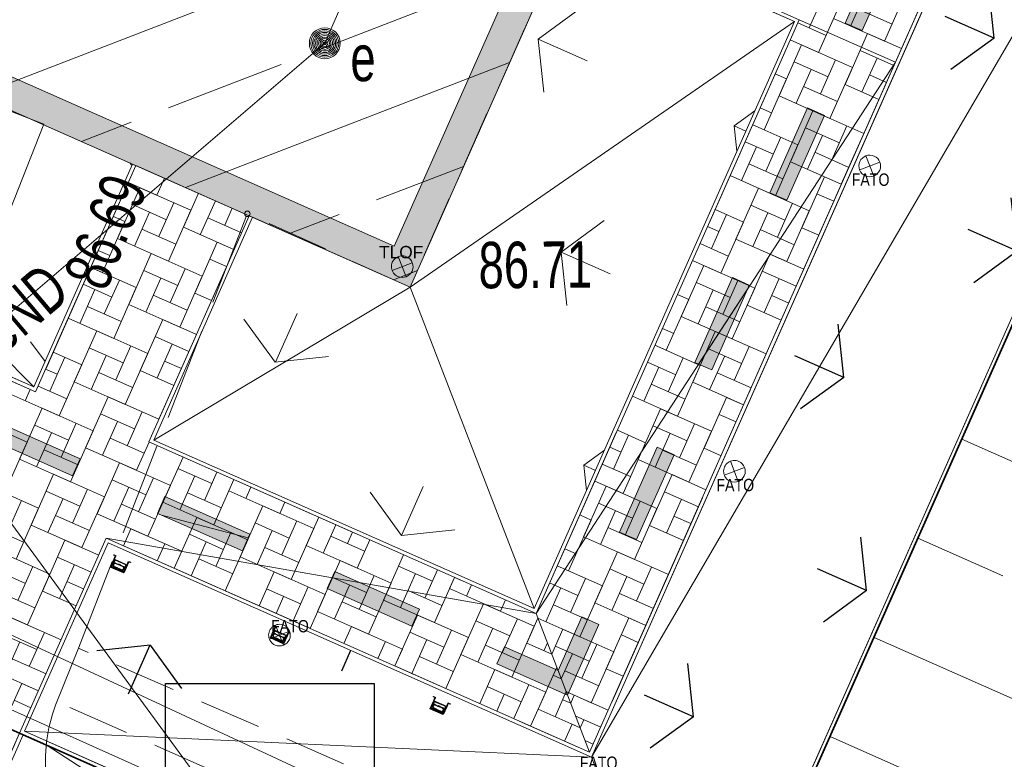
# Model space of a CAD drawing. Header units: metres. Extents: x -1013 to 1491576, y -5789570 to 1032.
# Tile 22 of 62: x 1 to 17, y -15 to -3. Entities that reach past the tile are written whole.
import ezdxf
from ezdxf.xclip import XClip

# ---------------------------------------------------------------- set-up
doc = ezdxf.new("R2010")
doc.units = ezdxf.units.M
doc.header["$MEASUREMENT"] = 0
doc.header["$XCLIPFRAME"] = 0
for name, pattern in [('2_KTCR02', [1.5, 1, -0.5]), ('2_KTJZ01', [2, 1.5, -0.5]), ('Kropki i Kreski', [7.2, 3.6, -1.8, 0, -1.8]), ('Przerywana', [4.8, 2.4, -2.4])]:
    doc.linetypes.add(name, pattern=pattern)
doc.layers.add('130-Z Teren', color=7, linetype='Continuous')
doc.layers.add('700-L Mapa 1_1000 dwg', color=7, linetype='Continuous')
for name, color, linetype, lineweight in [('130-Z Teren1', 7, 'Continuous', 13), ('130-Z Teren114', 113, 'Continuous', 25), ('130-Z Teren21', 37, 'Continuous', 5), ('130-Z Teren252', 70, 'Continuous', 13), ('130-Z Teren69', 41, 'Continuous', 13), ('130-Z Teren93', 254, 'Continuous', 13), ('130-Z Teren94', 9, 'Continuous', 13), ('310-W Oświetlenie1', 7, 'Continuous', 13), ('310-W Oświetlenie85', 1, 'Continuous', 25), ('450-K Belki21', 37, 'Continuous', 5), ('450-K Belki69', 41, 'Continuous', 13), ('703-L Płaszczyzny podejścia 2D3', 152, 'Continuous', 30), ('704-L Płaszczyzny podejścia 3D38', 171, 'Continuous', 35), ('708-L Opisy sytuacji 1_1000 do legendy85', 1, 'Continuous', 25), ('720-L Oznakowanie lądowiska1', 7, 'Continuous', 13), ('720-L Oznakowanie lądowiska253', 2, 'Continuous', 13), ('720-L Oznakowanie lądowiska91', 255, 'Continuous', 13), ('720-L Oznakowanie lądowiska94', 9, 'Continuous', 13), ('810-G Ogólne2', 4, 'Continuous', 20), ('ex_02_DXF_MZ_5_Dzialki7', 9, 'Continuous', 18), ('ex_02_DXF_MZ_5_KTCR_D_L_17', 9, 'Continuous', 18), ('ex_02_DXF_MZ_5_KTJZ_L_07', 9, 'Continuous', 18), ('ex_02_DXF_MZ_5_RTPW_T_17', 9, 'Continuous', 18), ('ex_02_DXF_MZ_5_SUPE_D_L_31', 9, 'Continuous', 18), ('ex_02_DXF_MZ_5_SUPE_E_T_31', 9, 'Continuous', 18), ('ex_02_DXF_MZ_5_SUPW_D_L_05', 9, 'Continuous', 18), ('ex_02_DXF_MZ_5_SUUE_D_T_97', 9, 'Continuous', 18), ('ex_02_DXF_MZ_5_SUUE_E_T_87', 9, 'Continuous', 18)]:
    doc.layers.add(name, color=color, linetype=linetype, lineweight=lineweight)
doc.styles.add('STYL_AUTOMATYCZNY_1', font='arial.ttf', dxfattribs={"width": 0.7})
doc.styles.add('STYL_AUTOMATYCZNY_2', font='arial.ttf')
doc.styles.add('STYL_AUTOMATYCZNY_3', font='ARIALN.TTF')
pattern_1 = [(66.1, (-0.167, -6.29), (-5.4856, 2.4308), [0.866, -2.5981]), (66.1, (3.277, -5.922), (-5.4856, 2.4308), [0.866, -2.5981]), (6.1, (-0.167, -6.29), (-0.6377, 5.966), [0.866, -2.5981]), (6.1, (1.236, -3.123), (-0.6377, 5.966), [0.866, -2.5981]), (126.1, (-0.167, -6.29), (4.848, 3.5352), [0.866, -2.5981]), (126.1, (1.236, -3.123), (4.848, 3.5352), [0.866, -2.5981])]

# ---------------------------------------------------------------- blocks, each defined once
blk = doc.blocks.new('Rysunek_1_5', base_point=(-7447251.91, -5789835.327))
at = {"layer": 'ex_02_DXF_MZ_5_Dzialki7', "color": 9, "linetype": 'Continuous', "lineweight": 18}
blk.add_line((-4.54, -3.697), (35.51, -58.297), dxfattribs=at)
at = {"layer": 'ex_02_DXF_MZ_5_KTCR_D_L_17', "color": 9, "linetype": '2_KTCR02', "lineweight": 18}
for p, q in [((13.604, 6.274), (7.5, -7.5)), ((1.58, -4.867), (1.07, -4.665)), ((7.5, -7.5), (4.87, -6.317)), ((16.047, -19.404), (2.14, -13.337)), ((2.002, -14.297), (16.657, -20.79))]:
    blk.add_line(p, q, dxfattribs=at)
at = {"layer": 'ex_02_DXF_MZ_5_KTJZ_L_07', "color": 9, "linetype": '2_KTJZ01', "lineweight": 18}
for p, q in [((1.58, -4.867), (-1.15, -11.837)), ((2.14, -13.337), (4.87, -6.317)), ((1.77, -14.257), (2.14, -13.337)), ((1.72, -14.407), (1.77, -14.257))]:
    blk.add_line(p, q, dxfattribs=at)
blk.add_arc((4.259, -15.181), 2.654, 163.0487, 239.4523, dxfattribs=at)
at = {"layer": 'ex_02_DXF_MZ_5_RTPW_T_17', "color": 9, "linetype": 'Continuous', "lineweight": 18}
blk.add_circle((4.87, -6.317), 0.045, dxfattribs=at)
at = {"layer": 'ex_02_DXF_MZ_5_SUPE_D_L_31', "color": 9, "linetype": 'Continuous', "lineweight": 18}
for p, q in [((9.695, 4.667), (6.122, -3.559)), ((6.122, -3.559), (-4.256, -12.453)), ((3.315, -15.35), (-2.865, -12.573))]:
    blk.add_line(p, q, dxfattribs=at)
at = {"layer": 'ex_02_DXF_MZ_5_SUPW_D_L_05', "color": 9, "linetype": 'Continuous', "lineweight": 18}
for p, q in [((1.45, -13.313), (-14.544, -5.755)), ((15.788, -19.973), (1.45, -13.313))]:
    blk.add_line(p, q, dxfattribs=at)
at = {"layer": 'ex_02_DXF_MZ_5_SUUE_D_T_97', "color": 9, "linetype": 'Continuous', "lineweight": 18}
for radius in [0.25, 0.225, 0.2, 0.175, 0.15, 0.125, 0.1, 0.075, 0.05, 0.025, 0.00715]:
    blk.add_circle((6.122, -3.559), radius, dxfattribs=at)
at = {"layer": 'ex_02_DXF_MZ_5_RTPW_T_17', "color": 9, "linetype": 'Continuous', "lineweight": 18, "char_height": 0.75, "attachment_point": 7, "style": 'STYL_AUTOMATYCZNY_1'}
for s, insert, rotation in [('\\A1;{\\pql;\\fArial|b0|i0|c238|p0;\\W0.700000;86.69}', (2.593, -7.599), 68.1986), ('\\A1;{\\pql;\\fArial|b0|i0|c238|p0;\\W0.700000;86.71}', (8.61, -7.532), 0.4031)]:
    blk.add_mtext(s, dxfattribs=dict(at, insert=insert, rotation=rotation))
at = {"layer": 'ex_02_DXF_MZ_5_SUPE_E_T_31', "color": 9, "linetype": 'Continuous', "lineweight": 18, "insert": (0.686, -8.309), "char_height": 0.75, "attachment_point": 4, "rotation": 40.2133, "style": 'STYL_AUTOMATYCZNY_1'}
blk.add_mtext('\\A1;{\\pql;\\fArial|b0|i0|c238|p0;\\W0.700000;eND}', dxfattribs=at)
at = {"layer": 'ex_02_DXF_MZ_5_SUUE_E_T_87', "color": 9, "linetype": 'Continuous', "lineweight": 18, "insert": (6.536, -3.801), "char_height": 0.75, "attachment_point": 4, "style": 'STYL_AUTOMATYCZNY_1'}
blk.add_mtext('\\A1;{\\pql;\\fArial|b0|i0|c238|p0;\\W0.700000;e}', dxfattribs=at)
blk = doc.blocks.new('*X5')
at = {"layer": '130-Z Teren93', "color": 254, "linetype": 'Continuous', "lineweight": 13}
for p, q in [((3.409, -6.015), (2.947, -5.811)), ((3.53, -5.741), (3.409, -6.015)), ((3.134, -5.894), (2.77, -6.716)), ((3.134, -5.894), (3.957, -6.258)), ((4.079, -5.984), (3.836, -6.533)), ((3.561, -6.411), (3.013, -6.168)), ((3.683, -6.137), (3.44, -6.685)), ((4.11, -6.654), (4.353, -6.105)), ((2.704, -6.359), (2.891, -6.442)), ((3.044, -6.838), (3.287, -6.289)), ((3.957, -6.258), (3.593, -7.081)), ((4.627, -6.227), (4.506, -6.501)), ((2.891, -6.442), (2.527, -7.265)), ((4.231, -6.38), (4.776, -6.621)), ((3.166, -6.564), (3.714, -6.807)), ((4.654, -6.895), (3.836, -6.533)), ((3.593, -7.081), (2.77, -6.716)), ((4.384, -6.776), (4.02, -7.598)), ((4.384, -6.776), (4.654, -6.895)), ((2.461, -6.908), (2.648, -6.991)), ((3.318, -6.96), (2.954, -7.782)), ((3.318, -6.96), (4.141, -7.324)), ((4.533, -7.17), (4.263, -7.05)), ((2.34, -7.182), (3.075, -7.508)), ((2.527, -7.265), (2.34, -7.182)), ((3.745, -7.477), (3.197, -7.234)), ((3.867, -7.203), (3.624, -7.751)), ((2.679, -7.661), (2.218, -7.456)), ((2.801, -7.387), (2.558, -7.935)), ((3.228, -7.904), (3.471, -7.355)), ((4.141, -7.324), (3.777, -8.147)), ((2.162, -8.088), (2.405, -7.539)), ((3.075, -7.508), (2.711, -8.331)), ((3.35, -7.63), (3.898, -7.873)), ((4.29, -7.718), (4.02, -7.598)), ((3.777, -8.147), (2.954, -7.782)), ((2.284, -7.814), (2.832, -8.057)), ((2.711, -8.331), (1.975, -8.005)), ((3.502, -8.025), (3.138, -8.848)), ((3.502, -8.025), (4.047, -8.267)), ((2.436, -8.209), (2.072, -9.032)), ((2.436, -8.209), (3.259, -8.574)), ((3.925, -8.541), (3.381, -8.3)), ((3.412, -8.97), (3.655, -8.421)), ((1.732, -8.554), (2.193, -8.758)), ((2.863, -8.727), (2.315, -8.484)), ((2.985, -8.452), (2.742, -9.001)), ((3.259, -8.574), (2.895, -9.397)), ((1.919, -8.636), (1.676, -9.185)), ((2.346, -9.154), (2.589, -8.605)), ((3.533, -8.696), (3.804, -8.815)), ((1.797, -8.911), (1.61, -8.828)), ((2.193, -8.758), (1.829, -9.581)), ((2.468, -8.879), (3.016, -9.123)), ((3.682, -9.09), (3.138, -8.848)), ((2.895, -9.397), (2.072, -9.032)), ((1.829, -9.581), (1.006, -9.216)), ((1.28, -9.338), (1.361, -9.155)), ((1.489, -9.102), (1.95, -9.306)), ((2.62, -9.275), (2.256, -10.098)), ((2.62, -9.275), (3.439, -9.638)), ((1.554, -9.459), (1.19, -10.282)), ((1.554, -9.459), (2.377, -9.824)), ((3.169, -9.518), (2.926, -10.067)), ((0.488, -9.643), (1.311, -10.008)), ((2.103, -9.702), (1.86, -10.251)), ((3.047, -9.793), (2.499, -9.55)), ((2.53, -10.22), (2.773, -9.671)), ((1.981, -9.977), (1.433, -9.734)), ((1.464, -10.404), (1.707, -9.855)), ((2.377, -9.824), (2.013, -10.647)), ((1.311, -10.008), (0.947, -10.831)), ((2.651, -9.945), (3.2, -10.188)), ((3.281, -10.006), (3.078, -10.463)), ((1.586, -10.129), (2.134, -10.372)), ((3.078, -10.463), (2.256, -10.098)), ((2.013, -10.647), (1.19, -10.282)), ((2.804, -10.341), (2.44, -11.164)), ((2.804, -10.341), (3.627, -10.706)), ((3.83, -10.249), (3.506, -10.98)), ((4.297, -10.675), (3.749, -10.432)), ((4.378, -10.492), (4.176, -10.949)), ((1.738, -10.525), (1.374, -11.348)), ((1.738, -10.525), (2.561, -10.89)), ((3.231, -10.859), (2.683, -10.615)), ((3.353, -10.584), (3.11, -11.133)), ((3.78, -11.102), (4.023, -10.553)), ((4.652, -10.613), (4.328, -11.345)), ((4.652, -10.613), (4.571, -10.796)), ((0.76, -10.748), (1.495, -11.074)), ((2.165, -11.043), (1.617, -10.799)), ((2.287, -10.768), (2.044, -11.317)), ((2.714, -11.286), (2.957, -10.737)), ((3.627, -10.706), (3.262, -11.529)), ((5.394, -11.161), (4.571, -10.796)), ((4.846, -10.918), (4.927, -10.735)), ((1.221, -10.952), (0.978, -11.501)), ((1.648, -11.47), (1.891, -10.921)), ((2.561, -10.89), (2.197, -11.713)), ((4.328, -11.345), (3.506, -10.98)), ((3.901, -10.827), (4.45, -11.07)), ((5.475, -10.978), (5.394, -11.161)), ((1.495, -11.074), (1.131, -11.897)), ((2.835, -11.011), (3.384, -11.254)), ((5.12, -11.039), (4.755, -11.862)), ((5.12, -11.039), (5.943, -11.404)), ((1.769, -11.195), (2.318, -11.438)), ((3.262, -11.529), (2.44, -11.164)), ((4.054, -11.223), (3.689, -12.046)), ((4.054, -11.223), (4.877, -11.588)), ((5.669, -11.282), (5.425, -11.831)), ((6.024, -11.221), (5.821, -11.678)), ((0.704, -11.379), (1.252, -11.622)), ((2.197, -11.713), (1.374, -11.348)), ((2.988, -11.407), (2.867, -11.681)), ((2.988, -11.407), (3.811, -11.772)), ((5.547, -11.557), (4.998, -11.314)), ((5.03, -11.984), (5.273, -11.435)), ((5.943, -11.404), (5.578, -12.227)), ((6.096, -11.8), (6.298, -11.343)), ((1.922, -11.591), (1.558, -12.414)), ((1.922, -11.591), (2.467, -11.832)), ((4.481, -11.741), (3.933, -11.497)), ((4.603, -11.466), (4.36, -12.015)), ((4.877, -11.588), (4.512, -12.411)), ((6.217, -11.525), (6.766, -11.768)), ((6.572, -11.464), (6.491, -11.647)), ((6.847, -11.586), (6.644, -12.043)), ((0.856, -11.775), (1.679, -12.14)), ((3.537, -11.65), (3.415, -11.924)), ((3.811, -11.772), (3.689, -12.046)), ((3.964, -12.168), (4.207, -11.619)), ((5.151, -11.709), (5.7, -11.952)), ((6.644, -12.043), (5.821, -11.678)), ((2.345, -12.107), (1.801, -11.865)), ((4.085, -11.893), (4.634, -12.136)), ((5.578, -12.227), (4.755, -11.862)), ((6.37, -11.921), (6.005, -12.744)), ((6.37, -11.921), (7.193, -12.286)), ((7.395, -11.829), (7.071, -12.56)), ((1.283, -12.292), (0.735, -12.049)), ((1.405, -12.018), (1.162, -12.567)), ((1.832, -12.535), (2.075, -11.987)), ((4.512, -12.411), (3.689, -12.046)), ((7.863, -12.255), (7.314, -12.012)), ((7.944, -12.072), (7.741, -12.529)), ((1.679, -12.14), (1.315, -12.962)), ((5.304, -12.105), (5.061, -12.654)), ((5.304, -12.105), (6.127, -12.47)), ((6.797, -12.439), (6.248, -12.195)), ((6.918, -12.164), (6.675, -12.713)), ((7.345, -12.682), (7.588, -12.133)), ((8.218, -12.193), (7.894, -12.925)), ((8.218, -12.193), (8.137, -12.376)), ((1.953, -12.261), (2.224, -12.381)), ((5.731, -12.623), (5.182, -12.379)), ((5.852, -12.348), (5.609, -12.897)), ((6.279, -12.866), (6.523, -12.317)), ((7.193, -12.286), (6.828, -13.109)), ((7.467, -12.407), (8.015, -12.65)), ((8.96, -12.741), (8.137, -12.376)), ((8.411, -12.498), (8.492, -12.315)), ((0.888, -12.445), (1.436, -12.688)), ((2.102, -12.655), (1.558, -12.414)), ((5.335, -12.775), (5.457, -12.501)), ((6.127, -12.47), (5.884, -13.018)), ((7.894, -12.925), (7.071, -12.56)), ((9.041, -12.558), (8.96, -12.741)), ((1.315, -12.962), (0.492, -12.598)), ((6.401, -12.591), (6.95, -12.834)), ((8.686, -12.619), (8.321, -13.442)), ((8.686, -12.619), (9.508, -12.984)), ((1.04, -12.841), (1.859, -13.204)), ((6.828, -13.109), (6.005, -12.744)), ((7.62, -12.803), (7.255, -13.626)), ((7.62, -12.803), (8.443, -13.168)), ((9.234, -12.862), (8.991, -13.411)), ((9.566, -12.854), (9.387, -13.258)), ((6.554, -12.987), (6.432, -13.261)), ((6.554, -12.987), (7.377, -13.352)), ((8.168, -13.046), (7.925, -13.595)), ((9.113, -13.137), (8.564, -12.894)), ((8.595, -13.564), (8.838, -13.015)), ((9.508, -12.984), (9.144, -13.807)), ((1.467, -13.358), (0.919, -13.115)), ((1.589, -13.084), (1.346, -13.633)), ((8.047, -13.321), (7.498, -13.077)), ((7.529, -13.748), (7.772, -13.199)), ((8.443, -13.168), (8.078, -13.991)), ((0.95, -13.785), (1.193, -13.237)), ((7.102, -13.23), (6.981, -13.504)), ((7.377, -13.352), (7.255, -13.626)), ((8.717, -13.289), (9.265, -13.532)), ((9.791, -13.437), (9.387, -13.258)), ((9.661, -13.38), (9.719, -13.25)), ((1.071, -13.511), (1.616, -13.752)), ((7.651, -13.473), (8.199, -13.716)), ((9.144, -13.807), (8.321, -13.442)), ((1.494, -14.027), (0.676, -13.664)), ((8.078, -13.991), (7.255, -13.626)), ((8.87, -13.685), (8.626, -14.234)), ((8.87, -13.685), (9.692, -14.05)), ((9.871, -13.646), (9.571, -14.324)), ((9.944, -13.833), (9.814, -13.775)), ((1.224, -13.907), (0.92, -14.593)), ((1.224, -13.907), (1.494, -14.027)), ((9.297, -14.203), (8.748, -13.959)), ((9.418, -13.928), (9.175, -14.477)), ((8.901, -14.355), (9.022, -14.081)), ((9.692, -14.05), (9.449, -14.598)), ((9.845, -14.446), (10.024, -14.041)), ((1.373, -14.301), (1.103, -14.181)), ((9.967, -14.171), (10.097, -14.229)), ((10.249, -14.625), (9.571, -14.324)), ((10.119, -14.567), (9.998, -14.841)), ((10.119, -14.567), (10.249, -14.625))]:
    blk.add_line(p, q, dxfattribs=at)
blk = doc.blocks.new('*X7')
at = {"layer": '130-Z Teren93', "color": 254, "linetype": 'Continuous', "lineweight": 13}
for p, q in [((15.533, -2.701), (15.168, -3.524)), ((13.95, -3.312), (14.193, -2.763)), ((14.863, -2.732), (14.62, -3.281)), ((14.467, -2.885), (14.103, -3.708)), ((15.29, -3.249), (14.741, -3.006)), ((15.168, -3.524), (14.346, -3.159)), ((14.224, -3.433), (13.767, -3.231)), ((14.53, -4.225), (14.894, -3.402)), ((15.443, -3.645), (14.894, -3.402)), ((13.464, -4.409), (13.828, -3.586)), ((14.103, -3.708), (13.645, -3.505)), ((14.651, -3.951), (13.828, -3.586)), ((14.773, -3.676), (15.321, -3.919)), ((15.047, -3.798), (14.804, -4.346)), ((13.707, -3.86), (14.255, -4.103)), ((14.134, -4.378), (14.377, -3.829)), ((14.651, -3.951), (14.286, -4.773)), ((13.585, -4.135), (13.221, -4.957)), ((13.585, -4.135), (13.402, -4.054)), ((13.981, -3.982), (13.738, -4.53)), ((15.2, -4.194), (14.925, -4.072)), ((14.408, -4.499), (13.859, -4.256)), ((15.078, -4.468), (14.53, -4.225)), ((14.286, -4.773), (13.464, -4.409)), ((13.342, -4.683), (13.159, -4.602)), ((13.648, -5.475), (14.012, -4.652)), ((14.835, -5.017), (14.012, -4.652)), ((13.769, -5.201), (13.038, -4.876)), ((13.221, -4.957), (13.038, -4.876)), ((13.891, -4.926), (14.439, -5.169)), ((14.318, -5.444), (14.561, -4.895)), ((13.252, -5.628), (13.495, -5.079)), ((14.165, -5.048), (13.922, -5.596)), ((14.835, -5.017), (14.47, -5.839)), ((13.099, -5.232), (12.856, -5.78)), ((12.916, -5.151), (13.373, -5.353)), ((13.769, -5.201), (13.404, -6.023)), ((14.592, -5.565), (14.043, -5.322)), ((13.526, -5.749), (12.977, -5.506)), ((14.47, -5.839), (13.648, -5.475)), ((13.404, -6.023), (12.673, -5.699)), ((13.832, -6.541), (14.196, -5.718)), ((14.47, -5.839), (14.196, -5.718)), ((12.766, -6.725), (13.13, -5.902)), ((13.953, -6.266), (13.13, -5.902)), ((14.075, -5.992), (14.349, -6.114)), ((13.009, -6.176), (13.557, -6.419)), ((13.436, -6.693), (13.679, -6.145)), ((12.37, -6.877), (12.613, -6.329)), ((12.887, -6.45), (12.43, -6.248)), ((13.283, -6.298), (13.04, -6.846)), ((13.953, -6.266), (13.588, -7.089)), ((12.308, -6.522), (12.491, -6.603)), ((12.887, -6.45), (12.523, -7.273)), ((13.71, -6.815), (13.161, -6.572)), ((14.106, -6.662), (13.832, -6.541)), ((12.644, -6.999), (12.187, -6.796)), ((13.588, -7.089), (12.766, -6.725)), ((12.95, -7.791), (13.314, -6.968)), ((13.863, -7.211), (13.314, -6.968)), ((11.884, -7.974), (12.248, -7.152)), ((12.523, -7.273), (12.065, -7.071)), ((13.071, -7.516), (12.248, -7.152)), ((13.193, -7.242), (13.741, -7.485)), ((12.127, -7.426), (12.675, -7.669)), ((12.554, -7.943), (12.797, -7.395)), ((13.467, -7.364), (13.224, -7.912)), ((12.005, -7.7), (11.822, -7.619)), ((12.401, -7.547), (12.158, -8.096)), ((13.071, -7.516), (12.706, -8.339)), ((13.62, -7.759), (13.345, -7.638)), ((12.005, -7.7), (11.641, -8.523)), ((13.498, -8.034), (12.95, -7.791)), ((12.828, -8.065), (12.279, -7.822)), ((12.706, -8.339), (11.884, -7.974)), ((11.762, -8.249), (11.579, -8.168)), ((12.068, -9.04), (12.432, -8.218)), ((13.255, -8.582), (12.432, -8.218)), ((12.189, -8.766), (11.458, -8.442)), ((11.641, -8.523), (11.458, -8.442)), ((12.311, -8.492), (12.859, -8.735)), ((12.738, -9.009), (12.981, -8.461)), ((13.255, -8.582), (12.89, -9.405)), ((11.336, -8.716), (11.793, -8.919)), ((11.672, -9.193), (11.915, -8.645)), ((12.585, -8.613), (12.342, -9.162)), ((11.519, -8.797), (11.276, -9.346)), ((12.189, -8.766), (11.824, -9.589)), ((13.012, -9.131), (12.463, -8.888)), ((12.89, -9.405), (12.068, -9.04)), ((11.946, -9.315), (11.397, -9.072)), ((11.824, -9.589), (11.093, -9.265)), ((12.252, -10.106), (12.616, -9.283)), ((12.89, -9.405), (12.616, -9.283)), ((11.186, -10.29), (11.55, -9.467)), ((12.373, -9.832), (11.55, -9.467)), ((12.495, -9.558), (12.769, -9.679)), ((11.307, -10.016), (10.85, -9.813)), ((11.429, -9.742), (11.977, -9.985)), ((11.703, -9.863), (11.46, -10.412)), ((11.856, -10.259), (12.099, -9.711)), ((12.373, -9.832), (12.008, -10.655)), ((10.79, -10.443), (11.033, -9.894)), ((11.307, -10.016), (10.943, -10.839)), ((10.728, -10.088), (10.911, -10.169)), ((12.13, -10.381), (11.581, -10.138)), ((12.526, -10.228), (12.252, -10.106)), ((12.008, -10.655), (11.186, -10.29)), ((11.064, -10.565), (10.607, -10.362)), ((10.943, -10.839), (10.485, -10.636)), ((11.37, -11.356), (11.734, -10.533)), ((12.283, -10.776), (11.734, -10.533)), ((10.304, -11.54), (10.668, -10.717)), ((11.491, -11.082), (10.668, -10.717)), ((11.613, -10.808), (12.161, -11.051)), ((10.974, -11.509), (11.217, -10.96)), ((11.887, -10.929), (11.644, -11.478)), ((10.547, -10.992), (11.095, -11.235)), ((10.821, -11.113), (10.578, -11.662)), ((11.491, -11.082), (11.126, -11.905)), ((10.425, -11.266), (10.061, -12.089)), ((10.425, -11.266), (10.242, -11.185)), ((12.04, -11.325), (11.765, -11.203)), ((11.248, -11.63), (10.699, -11.387)), ((11.918, -11.599), (11.37, -11.356)), ((11.126, -11.905), (10.304, -11.54)), ((10.182, -11.814), (9.999, -11.733)), ((10.488, -12.606), (10.852, -11.783)), ((11.675, -12.148), (10.852, -11.783)), ((10.609, -12.332), (9.878, -12.008)), ((10.061, -12.089), (9.878, -12.008)), ((10.731, -12.057), (11.279, -12.301)), ((11.158, -12.575), (11.401, -12.026)), ((10.092, -12.759), (10.335, -12.21)), ((11.005, -12.179), (10.762, -12.728)), ((11.675, -12.148), (11.31, -12.971)), ((9.939, -12.363), (9.696, -12.911)), ((9.756, -12.282), (10.213, -12.484)), ((10.609, -12.332), (10.244, -13.155)), ((11.432, -12.696), (10.883, -12.453)), ((10.366, -12.88), (9.817, -12.637)), ((11.31, -12.971), (10.488, -12.606)), ((10.244, -13.155), (9.566, -12.854)), ((10.671, -13.672), (11.036, -12.849)), ((11.31, -12.971), (11.036, -12.849)), ((9.791, -13.437), (9.97, -13.033)), ((10.793, -13.398), (9.97, -13.033)), ((10.915, -13.123), (11.189, -13.245)), ((9.849, -13.307), (10.397, -13.55)), ((10.276, -13.825), (10.519, -13.276)), ((10.123, -13.429), (9.944, -13.833)), ((10.793, -13.398), (10.428, -14.22)), ((10.946, -13.793), (10.671, -13.672)), ((10.55, -13.946), (10.001, -13.703)), ((10.428, -14.22), (10.024, -14.041)), ((10.097, -14.229), (10.154, -14.099)), ((10.703, -14.342), (10.154, -14.099)), ((10.177, -14.437), (10.581, -14.616)), ((10.307, -14.495), (10.249, -14.625)), ((10.46, -14.891), (10.33, -14.833))]:
    blk.add_line(p, q, dxfattribs=at)

msp = doc.modelspace()

# ---------------------------------------------------------------- hatches: boundary and pattern name
at = {"layer": '130-Z Teren114', "linetype": 'Continuous', "lineweight": 25}
h = msp.add_hatch(dxfattribs=at)
h.set_pattern_fill('trawa_0001', color=113, style=0, pattern_type=2)
h.set_pattern_definition([(156.1, (16.938, -3.479), (2.4308, 5.4856), [0.866, -2.5981]), (156.1, (16.57, -0.0345), (2.4308, 5.4856), [0.866, -2.5981]), (96.1, (16.938, -3.479), (5.966, 0.6377), [0.866, -2.5981]), (96.1, (13.771, -2.0755), (5.966, 0.6377), [0.866, -2.5981]), (216.1, (16.938, -3.479), (-3.5352, 4.8479), [0.866, -2.5981]), (216.1, (13.771, -2.0755), (-3.5352, 4.8479), [0.866, -2.5981])])
h.paths.add_polyline_path([(10.433, -15.1), (12.128, -19.493), (25.57, 10.841), (21.177, 9.146)])
h = msp.add_hatch(dxfattribs=at)
h.set_pattern_fill('trawa_0001', color=113, style=0, pattern_type=2)
h.set_pattern_definition([(246.1, (-2.193, -10.8614), (-5.4856, 2.4308), [0.866, -2.5981]), (246.1, (-5.6373, -11.2295), (-5.4856, 2.4308), [0.866, -2.5981]), (186.1, (-2.193, -10.8614), (-0.6377, 5.966), [0.866, -2.5981]), (186.1, (-3.596, -14.0284), (-0.6377, 5.966), [0.866, -2.5981]), (306.1, (-2.193, -10.8614), (4.8479, 3.5352), [0.866, -2.5981]), (306.1, (-3.596, -14.0284), (4.8479, 3.5352), [0.866, -2.5981])])
h.paths.add_polyline_path([(2.619, -11.637), (1.27, -14.682), (12.128, -19.493), (10.433, -15.1)])
at = {"layer": '130-Z Teren252', "linetype": 'Continuous', "lineweight": 13}
h = msp.add_hatch(dxfattribs=at)
h.set_pattern_fill('trawa_0001', color=70, style=0, pattern_type=2)
h.set_pattern_definition(pattern_1)
h.paths.add_polyline_path([(-11.412, -3.429), (1.418, -9.114), (3.014, -5.512), (-6.214, -1.423)])
h = msp.add_hatch(dxfattribs=at)
h.set_pattern_fill('trawa_0001', color=70, style=0, pattern_type=2)
h.set_pattern_definition([(336.1, (12.367, -1.4533), (2.4308, 5.4856), [0.866, -2.5981]), (336.1, (12.735, -4.898), (2.4308, 5.4856), [0.866, -2.598]), (276.1, (12.367, -1.4533), (5.966, 0.6377), [0.866, -2.5981]), (276.1, (15.534, -2.857), (5.966, 0.6377), [0.866, -2.5981]), (36.1, (12.367, -1.4533), (-3.5352, 4.848), [0.866, -2.5981]), (36.1, (15.534, -2.857), (-3.5352, 4.848), [0.866, -2.5981])])
h.paths.add_polyline_path([(13.711, -3.208), (10.109, -1.612), (7.5, -7.5), (9.506, -12.698)])
h = msp.add_hatch(dxfattribs=at)
h.set_pattern_fill('trawa_0001', color=70, style=0, pattern_type=2)
h.set_pattern_definition(pattern_1)
h.paths.add_polyline_path([(3.356, -9.973), (9.506, -12.698), (7.5, -7.5), (4.952, -6.371)])
at = {"layer": '130-Z Teren93', "linetype": 'Continuous', "lineweight": 13}
h = msp.add_hatch(dxfattribs=at)
h.set_pattern_fill('Beton_zbrojony_0001', color=254, style=0, pattern_type=2)
h.set_pattern_definition([(21.1, (3.6815, 2.3954), (-0.93603, 2.42567), []), (21.1, (3.2135, 3.6082), (-0.93603, 2.42567), [1.95, -0.65])])
h.paths.add_polyline_path([(-0.137, 12.291), (-3.175, 5.434), (-6.214, -1.423), (7.5, -7.5), (10.538, -0.643), (13.577, 6.214)])
at = {"layer": '720-L Oznakowanie lądowiska253', "linetype": 'Continuous', "lineweight": 13}
msp.add_hatch(color=2, dxfattribs=at).paths.add_polyline_path([(-3.175, 5.434), (-6.214, -1.423), (7.5, -7.5), (10.538, -0.643), (10.081, -0.44), (7.245, -6.84), (-5.554, -1.169), (-2.718, 5.231)])
at = {"layer": '720-L Oznakowanie lądowiska91', "linetype": 'Continuous', "lineweight": 13}
for points in [[(15.414, -1.983), (15.139, -1.861), (14.532, -3.233), (14.806, -3.354)], [(14.198, -4.726), (13.924, -4.604), (13.316, -5.976), (13.591, -6.097)], [(12.983, -7.469), (12.709, -7.347), (12.101, -8.718), (12.164, -8.746), (12.375, -8.84), (12.953, -7.536)], [(2.046, -10.552), (2.167, -10.278), (0.796, -9.67), (0.674, -9.944)], [(11.767, -10.211), (11.493, -10.09), (10.885, -11.461), (11.16, -11.583)], [(4.789, -11.767), (4.882, -11.556), (4.91, -11.493), (3.539, -10.885), (3.417, -11.16), (3.484, -11.19)], [(6.282, -12.101), (6.16, -12.375), (7.531, -12.983), (7.653, -12.709)], [(10.046, -14.097), (10.552, -12.954), (10.278, -12.833), (9.893, -13.701), (9.024, -13.316), (8.903, -13.591)], [(10.046, -14.097), (10.552, -12.954), (10.278, -12.833), (9.893, -13.701), (9.024, -13.316), (8.903, -13.591)]]:
    msp.add_hatch(color=8, dxfattribs=at).paths.add_polyline_path(points)

# ---------------------------------------------------------------- linework, layer by layer
at = {"layer": '130-Z Teren1', "color": 7, "linetype": 'Continuous', "lineweight": 13, "flags": 128}
for points in [[(-0.137, 12.291), (-3.175, 5.434), (-6.214, -1.423), (7.5, -7.5), (10.538, -0.643), (13.577, 6.214)], [(10.433, -15.1), (12.128, -19.493), (25.57, 10.841), (21.177, 9.146)], [(16.155, -2.038), (21.097, 9.116), (18.854, 8.25), (14.601, -1.349), (10.944, 0.271), (10.538, -0.643), (10.133, -1.557), (13.79, -3.178), (9.537, -12.778), (10.402, -15.021), (15.345, -3.867)], [(-11.412, -3.429), (1.418, -9.114), (3.014, -5.512), (-6.214, -1.423)], [(13.711, -3.208), (9.506, -12.698), (7.5, -7.5), (10.109, -1.612)], [(-13.734, -4.325), (-11.491, -3.46), (1.448, -9.194), (3.069, -5.536), (4.897, -6.347), (3.277, -10.004), (9.537, -12.778), (10.402, -15.021), (2.588, -11.558), (1.19, -14.712), (-0.638, -13.902), (0.76, -10.748)], [(3.356, -9.973), (9.506, -12.698), (7.5, -7.5), (4.952, -6.371)], [(2.619, -11.637), (10.433, -15.1), (12.128, -19.493), (1.27, -14.682)], [(-0.638, -13.902), (1.19, -14.712), (0.63, -15.977), (-0.85, -19.317), (-1.793, -21.446), (-3.618, -20.627), (-3.014, -19.265), (-1.534, -15.924)]]:
    msp.add_lwpolyline(points, close=True, dxfattribs=at)
at = {"layer": '130-Z Teren1', "color": 7, "linetype": 'Continuous', "lineweight": 13}
for points in [[(16.419, -9.958), (19.162, -11.174)], [(15.709, -11.561), (17.08, -12.168)], [(14.999, -13.163), (17.741, -14.378)], [(-1.739, -21.47), (-0.785, -19.319), (1.245, -14.737)], [(-1.186, -20.075), (1.19, -14.712)], [(14.289, -14.765), (15.66, -15.373)]]:
    msp.add_lwpolyline(points, dxfattribs=at)
at = {"layer": '130-Z Teren1', "color": 7, "linetype": 'Przerywana', "lineweight": 13}
msp.add_lwpolyline([(11.42, -21.238), (1.62, -14.902)], dxfattribs=at)
at = {"layer": '130-Z Teren21', "color": 37, "linetype": 'Continuous', "lineweight": 5}
for p, q in [((21.097, 9.116), (10.402, -15.021)), ((21.177, 9.146), (10.433, -15.1)), ((13.711, -3.208), (10.109, -1.612)), ((9.537, -12.778), (13.79, -3.178)), ((9.506, -12.698), (13.711, -3.208)), ((1.448, -9.194), (-11.491, -3.46)), ((1.418, -9.114), (-11.412, -3.429)), ((1.418, -9.114), (3.014, -5.512)), ((1.448, -9.194), (3.069, -5.536)), ((3.069, -5.536), (3.014, -5.512)), ((3.277, -10.004), (4.897, -6.347)), ((4.952, -6.371), (4.897, -6.347)), ((3.356, -9.973), (4.952, -6.371)), ((3.277, -10.004), (9.537, -12.778)), ((3.356, -9.973), (9.506, -12.698)), ((1.19, -14.712), (2.588, -11.558)), ((2.588, -11.558), (10.402, -15.021)), ((1.27, -14.682), (2.619, -11.637)), ((2.619, -11.637), (10.433, -15.1))]:
    msp.add_line(p, q, dxfattribs=at)
at = {"layer": '130-Z Teren69', "color": 41, "linetype": 'Kropki i Kreski', "lineweight": 13}
for p, q in [((21.097, 9.116), (10.402, -15.021)), ((13.79, -3.178), (9.537, -12.778)), ((1.448, -9.194), (-11.491, -3.46)), ((3.069, -5.536), (1.448, -9.194)), ((4.897, -6.347), (3.277, -10.004)), ((3.277, -10.004), (9.537, -12.778)), ((2.588, -11.558), (1.19, -14.712)), ((2.588, -11.558), (10.402, -15.021))]:
    msp.add_line(p, q, dxfattribs=at)
at = {"layer": '130-Z Teren94', "color": 9, "linetype": 'Continuous', "lineweight": 13}
for p, q in [((10.433, -15.1), (25.57, 10.841)), ((1.418, -9.114), (-6.214, -1.423)), ((13.79, -3.178), (15.345, -3.867)), ((13.711, -3.208), (7.5, -7.5)), ((9.537, -12.778), (15.345, -3.867)), ((3.356, -9.973), (7.5, -7.5)), ((2.588, -11.558), (9.537, -12.778)), ((1.27, -14.682), (10.433, -15.1))]:
    msp.add_line(p, q, dxfattribs=at)
at = {"layer": '310-W Oświetlenie1', "color": 7, "linetype": 'Continuous', "lineweight": 13}
for p, q in [((14.867, -5.379), (14.993, -5.706)), ((15.093, -5.479), (14.767, -5.605)), ((7.209, -7.233), (7.536, -7.107)), ((7.436, -7.333), (7.31, -7.007)), ((12.679, -10.316), (12.805, -10.643)), ((12.906, -10.416), (12.579, -10.542)), ((5.452, -13.291), (5.326, -12.964)), ((5.226, -13.19), (5.552, -13.064))]:
    msp.add_line(p, q, dxfattribs=at)
at = {"layer": '310-W Oświetlenie1', "color": 7, "linetype": 'Continuous', "lineweight": 13, "flags": 128}
for points in [[(14.859, -5.702, -1), (15.001, -5.382, -1)], [(7.444, -7.01, -1), (7.302, -7.33, -1)], [(12.672, -10.639, -1), (12.813, -10.319, -1)], [(5.46, -12.967, 1), (5.318, -13.287, 1)]]:
    msp.add_lwpolyline(points, format="xyb", close=True, dxfattribs=at)
at = {"layer": '310-W Oświetlenie85', "color": 1, "linetype": 'Continuous', "lineweight": 25}
for p, q in [((2.66, -12.028), (2.716, -11.9)), ((2.672, -12.011), (2.719, -11.905)), ((2.729, -11.906), (2.693, -11.988)), ((2.696, -11.99), (2.731, -11.91)), ((2.712, -11.834), (2.713, -11.831)), ((2.74, -11.846), (2.712, -11.834)), ((2.713, -11.831), (2.744, -11.845)), ((2.716, -11.9), (2.74, -11.846)), ((2.716, -11.9), (2.928, -11.994)), ((2.719, -11.901), (2.716, -11.9)), ((2.744, -11.845), (2.719, -11.901)), ((2.719, -11.905), (2.728, -11.909)), ((2.731, -11.91), (2.821, -11.95)), ((2.872, -12.122), (2.66, -12.028)), ((2.664, -12.019), (2.876, -12.113)), ((2.668, -12.01), (2.88, -12.104)), ((2.693, -11.988), (2.696, -11.99)), ((2.707, -11.967), (2.696, -11.991)), ((2.696, -11.991), (2.703, -11.995)), ((2.703, -11.995), (2.714, -11.97)), ((2.705, -11.995), (2.716, -11.971)), ((2.714, -11.97), (2.707, -11.967)), ((2.778, -12.046), (2.712, -12.017)), ((2.779, -12.045), (2.713, -12.015)), ((2.736, -11.962), (2.786, -11.984)), ((2.736, -11.963), (2.802, -11.993)), ((2.778, -12.046), (2.845, -12.076)), ((2.779, -12.045), (2.846, -12.074)), ((2.789, -11.982), (2.791, -11.978)), ((2.789, -11.982), (2.789, -11.982)), ((2.791, -11.978), (2.806, -11.985)), ((2.868, -12.022), (2.802, -11.993)), ((2.82, -11.991), (2.806, -11.985)), ((2.818, -11.996), (2.82, -11.991)), ((2.818, -11.996), (2.818, -11.996)), ((2.869, -12.021), (2.82, -11.999)), ((2.911, -11.99), (2.821, -11.95)), ((2.865, -12.066), (2.876, -12.042)), ((2.867, -12.067), (2.878, -12.043)), ((2.874, -12.07), (2.867, -12.067)), ((2.928, -11.994), (2.872, -12.122)), ((2.885, -12.046), (2.874, -12.07)), ((2.876, -12.069), (2.911, -11.99)), ((2.876, -12.102), (2.923, -11.995)), ((2.879, -12.071), (2.876, -12.069)), ((2.878, -12.043), (2.885, -12.046)), ((2.915, -11.988), (2.879, -12.071)), ((2.923, -11.995), (2.914, -11.991)), ((2.926, -11.993), (2.951, -11.936)), ((2.928, -11.994), (2.926, -11.993)), ((2.952, -11.94), (2.928, -11.994)), ((2.951, -11.936), (2.981, -11.95)), ((2.98, -11.953), (2.952, -11.94)), ((2.981, -11.95), (2.98, -11.953)), ((5.242, -13.173), (5.299, -13.044)), ((5.254, -13.156), (5.301, -13.049)), ((5.295, -12.979), (5.296, -12.976)), ((5.323, -12.991), (5.295, -12.979)), ((5.296, -12.976), (5.327, -12.989)), ((5.299, -13.044), (5.323, -12.991)), ((5.299, -13.044), (5.511, -13.138)), ((5.302, -13.046), (5.299, -13.044)), ((5.301, -13.049), (5.311, -13.053)), ((5.327, -12.989), (5.302, -13.046)), ((5.454, -13.267), (5.242, -13.173)), ((5.246, -13.163), (5.459, -13.257)), ((5.251, -13.154), (5.463, -13.248)), ((5.312, -13.05), (5.276, -13.133)), ((5.276, -13.133), (5.279, -13.134)), ((5.279, -13.134), (5.314, -13.055)), ((5.29, -13.112), (5.279, -13.136)), ((5.279, -13.136), (5.286, -13.139)), ((5.286, -13.139), (5.297, -13.115)), ((5.288, -13.14), (5.299, -13.116)), ((5.297, -13.115), (5.29, -13.112)), ((5.362, -13.189), (5.295, -13.16)), ((5.361, -13.191), (5.295, -13.161)), ((5.314, -13.055), (5.404, -13.095)), ((5.318, -13.108), (5.385, -13.137)), ((5.319, -13.106), (5.369, -13.128)), ((5.361, -13.191), (5.428, -13.22)), ((5.362, -13.189), (5.428, -13.219)), ((5.372, -13.127), (5.374, -13.123)), ((5.372, -13.127), (5.372, -13.127)), ((5.374, -13.123), (5.388, -13.129)), ((5.451, -13.167), (5.385, -13.137)), ((5.403, -13.136), (5.388, -13.129)), ((5.401, -13.14), (5.403, -13.136)), ((5.401, -13.14), (5.401, -13.14)), ((5.452, -13.165), (5.402, -13.143)), ((5.494, -13.134), (5.404, -13.095)), ((5.448, -13.211), (5.459, -13.187)), ((5.45, -13.212), (5.461, -13.187)), ((5.511, -13.138), (5.454, -13.267)), ((5.468, -13.191), (5.457, -13.215)), ((5.458, -13.214), (5.494, -13.134)), ((5.459, -13.246), (5.506, -13.14)), ((5.498, -13.133), (5.461, -13.215)), ((5.461, -13.187), (5.468, -13.191)), ((5.506, -13.14), (5.497, -13.136)), ((5.508, -13.137), (5.533, -13.081)), ((5.511, -13.138), (5.508, -13.137)), ((5.535, -13.085), (5.511, -13.138)), ((5.533, -13.081), (5.564, -13.095)), ((5.563, -13.097), (5.535, -13.085)), ((5.564, -13.095), (5.563, -13.097)), ((5.457, -13.215), (5.45, -13.212)), ((5.461, -13.215), (5.458, -13.214)), ((7.878, -14.123), (7.879, -14.12)), ((7.906, -14.135), (7.878, -14.123)), ((7.879, -14.12), (7.91, -14.134)), ((7.882, -14.189), (7.906, -14.135)), ((7.91, -14.134), (7.885, -14.19)), ((7.825, -14.317), (7.882, -14.189)), ((8.037, -14.411), (7.825, -14.317)), ((7.829, -14.308), (8.041, -14.402)), ((7.833, -14.299), (8.045, -14.393)), ((7.837, -14.3), (7.884, -14.194)), ((7.895, -14.195), (7.858, -14.277)), ((7.858, -14.277), (7.861, -14.279)), ((7.861, -14.279), (7.897, -14.199)), ((7.872, -14.256), (7.862, -14.28)), ((7.862, -14.28), (7.869, -14.284)), ((7.869, -14.284), (7.88, -14.259)), ((7.871, -14.284), (7.881, -14.26)), ((7.88, -14.259), (7.872, -14.256)), ((7.944, -14.335), (7.877, -14.306)), ((7.945, -14.334), (7.878, -14.304)), ((7.882, -14.189), (8.094, -14.283)), ((7.885, -14.19), (7.882, -14.189)), ((7.884, -14.194), (7.894, -14.198)), ((7.897, -14.199), (7.987, -14.239)), ((7.901, -14.252), (7.968, -14.282)), ((7.902, -14.251), (7.951, -14.273)), ((7.955, -14.271), (7.956, -14.267)), ((7.955, -14.271), (7.955, -14.271)), ((7.956, -14.267), (7.971, -14.274)), ((8.034, -14.311), (7.968, -14.282)), ((7.986, -14.28), (7.971, -14.274)), ((7.984, -14.284), (7.986, -14.28)), ((7.984, -14.284), (7.984, -14.284)), ((8.035, -14.31), (7.985, -14.288)), ((8.076, -14.279), (7.987, -14.239)), ((8.094, -14.283), (8.037, -14.411)), ((8.041, -14.358), (8.076, -14.279)), ((8.042, -14.391), (8.089, -14.284)), ((8.081, -14.277), (8.044, -14.36)), ((8.089, -14.284), (8.079, -14.28)), ((8.091, -14.282), (8.116, -14.225)), ((8.094, -14.283), (8.091, -14.282)), ((8.118, -14.229), (8.094, -14.283)), ((8.116, -14.225), (8.147, -14.239)), ((8.146, -14.242), (8.118, -14.229)), ((8.147, -14.239), (8.146, -14.242)), ((7.944, -14.335), (8.01, -14.365)), ((7.945, -14.334), (8.011, -14.363)), ((8.031, -14.355), (8.042, -14.331)), ((8.033, -14.356), (8.043, -14.332)), ((8.04, -14.359), (8.033, -14.356)), ((8.051, -14.335), (8.04, -14.359)), ((8.044, -14.36), (8.041, -14.358)), ((8.043, -14.332), (8.051, -14.335))]:
    msp.add_line(p, q, dxfattribs=at)
for centre, radius, start, end in [((2.719, -12.001), 0.0169, 156.1008, 246.1008), ((2.719, -12.001), 0.015, 156.1008, 246.1008), ((2.729, -11.977), 0.0169, 66.1008, 156.1008), ((2.729, -11.977), 0.015, 66.1008, 156.1008), ((2.787, -11.981), 0.00234, 246.1008, 336.1008), ((2.821, -11.996), 0.00234, 156.1008, 246.1008), ((2.852, -12.06), 0.0169, 246.1008, 336.1008), ((2.852, -12.06), 0.015, 246.1008, 336.1008), ((2.862, -12.036), 0.015, 336.1008, 66.1008), ((2.862, -12.036), 0.0169, 336.1008, 66.1008), ((5.301, -13.146), 0.0169, 156.1008, 246.1008), ((5.301, -13.146), 0.015, 156.1008, 246.1008), ((5.312, -13.122), 0.0169, 66.1008, 156.1008), ((5.312, -13.122), 0.015, 66.1008, 156.1008), ((5.37, -13.126), 0.00234, 246.1008, 336.1008), ((5.403, -13.141), 0.00234, 156.1008, 246.1008), ((5.445, -13.18), 0.015, 336.1008, 66.1008), ((5.445, -13.18), 0.0169, 336.1008, 66.1008), ((5.434, -13.205), 0.015, 246.1008, 336.1008), ((5.434, -13.205), 0.0169, 246.1008, 336.1008), ((7.884, -14.29), 0.0169, 156.1008, 246.1008), ((7.884, -14.29), 0.015, 156.1008, 246.1008), ((7.895, -14.266), 0.0169, 66.1008, 156.1008), ((7.895, -14.266), 0.015, 66.1008, 156.1008), ((7.952, -14.27), 0.00234, 246.1008, 336.1008), ((7.986, -14.285), 0.00234, 156.1008, 246.1008), ((8.028, -14.325), 0.015, 336.1008, 66.1008), ((8.028, -14.325), 0.0169, 336.1008, 66.1008), ((8.017, -14.349), 0.0169, 246.1008, 336.1008), ((8.017, -14.349), 0.015, 246.1008, 336.1008)]:
    msp.add_arc(centre, radius, start, end, dxfattribs=at)
for p in [(2.703, -11.995), (2.705, -11.995), (2.736, -11.962), (2.736, -11.963), (2.865, -12.066), (2.867, -12.067), (2.868, -12.022), (2.869, -12.021), (5.286, -13.139), (5.288, -13.14), (5.318, -13.108), (5.319, -13.106), (5.451, -13.167), (5.452, -13.165), (5.448, -13.211), (5.45, -13.212), (7.869, -14.284), (7.871, -14.284), (7.901, -14.252), (7.902, -14.251), (8.034, -14.311), (8.035, -14.31), (8.031, -14.355), (8.033, -14.356)]:
    msp.add_point(p, dxfattribs=at)
at = {"layer": '450-K Belki21', "color": 37, "linetype": 'Continuous', "lineweight": 5}
for p, q in [((12.128, -19.493), (25.57, 10.841)), ((12.159, -19.572), (25.649, 10.872)), ((1.19, -14.712), (12.159, -19.572)), ((1.27, -14.682), (12.128, -19.493))]:
    msp.add_line(p, q, dxfattribs=at)
at = {"layer": '450-K Belki69', "color": 41, "linetype": 'Kropki i Kreski', "lineweight": 13}
for p, q in [((12.159, -19.572), (25.649, 10.872)), ((1.19, -14.712), (12.159, -19.572))]:
    msp.add_line(p, q, dxfattribs=at)
at = {"layer": '703-L Płaszczyzny podejścia 2D3', "color": 152, "linetype": 'Continuous', "lineweight": 30}
msp.add_circle((8.227, 10.355), 1021.659, dxfattribs=at)
at = {"layer": '704-L Płaszczyzny podejścia 3D38', "color": 171, "linetype": 'Continuous', "lineweight": 35, "flags": 128}
for points in [[(12.159, -19.572), (25.649, 10.872)], [(-18.286, -6.082), (12.159, -19.572)]]:
    msp.add_lwpolyline(points, dxfattribs=at)
at = {"layer": '708-L Opisy sytuacji 1_1000 do legendy85', "color": 1, "linetype": 'Continuous', "lineweight": 25, "flags": 128}
msp.add_lwpolyline([(3.548, -13.911), (6.92, -13.911), (6.92, -20.292), (3.548, -20.292)], close=True, dxfattribs=at)
at = {"layer": '720-L Oznakowanie lądowiska1', "color": 7, "linetype": 'Continuous', "lineweight": 13, "flags": 128}
for points in [[(-3.175, 5.434), (-2.718, 5.231), (-5.554, -1.169), (7.245, -6.84), (10.081, -0.44), (10.538, -0.643), (7.5, -7.5), (-6.214, -1.423)], [(15.414, -1.983), (15.139, -1.861), (14.532, -3.233), (14.806, -3.354)], [(14.198, -4.726), (13.924, -4.604), (13.316, -5.976), (13.591, -6.097)], [(12.983, -7.469), (12.709, -7.347), (12.101, -8.718), (12.164, -8.746), (12.375, -8.84), (12.953, -7.536)], [(2.046, -10.552), (2.167, -10.278), (0.796, -9.67), (0.674, -9.944)], [(11.767, -10.211), (11.493, -10.09), (10.885, -11.461), (11.16, -11.583)], [(4.789, -11.767), (4.882, -11.556), (4.91, -11.493), (3.539, -10.885), (3.417, -11.16), (3.484, -11.19)], [(6.282, -12.101), (6.16, -12.375), (7.531, -12.983), (7.653, -12.709)], [(10.046, -14.097), (10.552, -12.954), (10.278, -12.833), (9.893, -13.701), (9.024, -13.316), (8.903, -13.591)], [(10.046, -14.097), (10.552, -12.954), (10.278, -12.833), (9.893, -13.701), (9.024, -13.316), (8.903, -13.591)]]:
    msp.add_lwpolyline(points, close=True, dxfattribs=at)
at = {"layer": '720-L Oznakowanie lądowiska94', "color": 9, "linetype": 'Continuous', "lineweight": 13}
for p, q in [((12.164, -8.746), (12.953, -7.536)), ((4.882, -11.556), (3.484, -11.19)), ((10.046, -14.097), (9.893, -13.701)), ((10.046, -14.097), (9.893, -13.701))]:
    msp.add_line(p, q, dxfattribs=at)
at = {"layer": '810-G Ogólne2', "color": 4, "linetype": 'Continuous', "lineweight": 20}
msp.add_lwpolyline([(-18.286, -6.082), (-4.796, 24.363), (25.649, 10.872), (12.159, -19.572)], close=True, dxfattribs=at)

# ---------------------------------------------------------------- block references
at = {"layer": '130-Z Teren', "color": 7, "lineweight": 13}
for name in ['*X7', '*X5']:
    msp.add_blockref(name, (0, 0), dxfattribs=at)
at = {"layer": '700-L Mapa 1_1000 dwg', "color": 52, "linetype": 'Continuous', "lineweight": 25}
ref = msp.add_blockref('Rysunek_1_5', (-7447251.91, -5789835.327), dxfattribs=at)
XClip(ref).set_block_clipping_path([(-454.4097296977, -337.82710067), (350.5902703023, 167.17289933)])

# ---------------------------------------------------------------- texts
at = {"layer": '310-W Oświetlenie1', "color": 7, "lineweight": 13, "char_height": 0.2}
for s, insert, attachment_point, style in [('\\A1;{\\pqr;\\fArial Narrow|b0|i0|c238|p0;\\W1.000000;FATO}', (15.249, -5.765), 6, 'STYL_AUTOMATYCZNY_3'), ('\\A1;{\\pqr;\\fArial|b0|i0|c238|p0;\\W1.000000;TLOF}', (7.713, -6.937), 6, 'STYL_AUTOMATYCZNY_2'), ('\\A1;{\\pqr;\\fArial Narrow|b0|i0|c238|p0;\\W1.000000;FATO}', (13.062, -10.702), 6, 'STYL_AUTOMATYCZNY_3'), ('\\A1;{\\pql;\\fArial Narrow|b0|i0|c238|p0;\\W1.000000;FATO}', (5.253, -12.984), 4, 'STYL_AUTOMATYCZNY_3'), ('\\A1;{\\pqr;\\fArial Narrow|b0|i0|c238|p0;\\W1.000000;FATO}', (10.853, -15.192), 6, 'STYL_AUTOMATYCZNY_3')]:
    msp.add_mtext(s, dxfattribs=dict(at, insert=insert, attachment_point=attachment_point, style=style))

doc.saveas('drawing.dxf')
